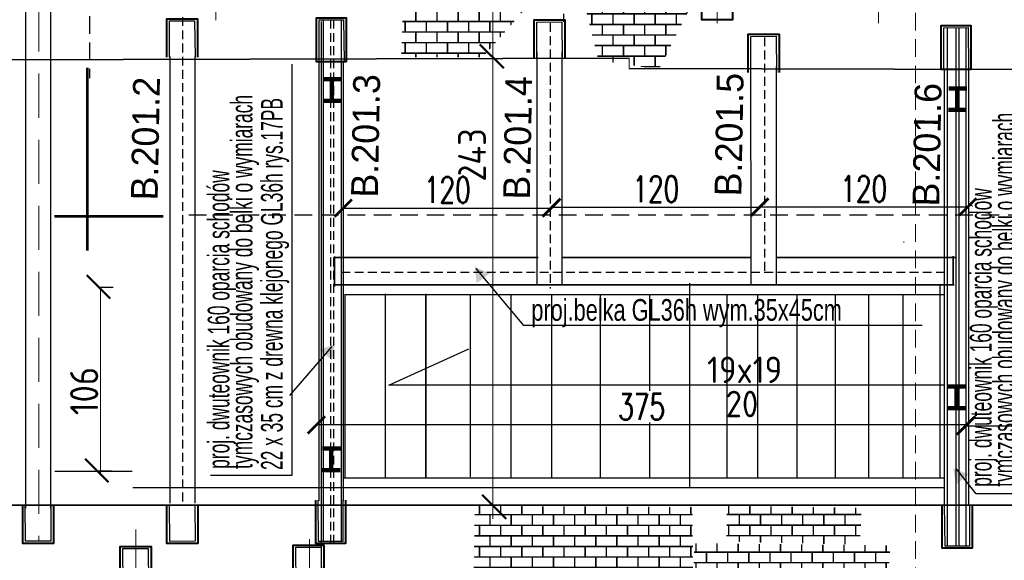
# Model space of a CAD drawing. Header units: millimetres. Extents: x 5545 to 136433, y -146986 to -36607.
# Tile 116 of 159: x 36951 to 37519, y -50603 to -50291. Entities that reach past the tile are written whole.
import ezdxf

# ---------------------------------------------------------------- set-up
doc = ezdxf.new("R2010")
doc.units = ezdxf.units.MM
doc.header["$LTSCALE"] = 8
doc.linetypes.add('VERDECKT', pattern=[9.525, 6.35, -3.175])
for name, color, linetype in [('5 WYMIAROWANIE', 253, 'Continuous'), ('Arc_opisy', 18, 'Continuous'), ('WYMIARY', 9, 'Continuous')]:
    doc.layers.add(name, color=color, linetype=linetype)
doc.layers.add('cegły_Nr_Pióra__61', color=7, linetype='Continuous', lineweight=20, true_color=0x6a6a6a)
doc.layers.add('Standard', color=7, linetype='Continuous', lineweight=25)
doc.styles.add('c20', font='simplex.shx', dxfattribs={"width": 0.7})
doc.styles.add('ISOCP', font='ISOCP.SHX')
doc.styles.add('TXT50', font='bikroms.shx', dxfattribs={"width": 0.75, "height": 10})
doc.dimstyles.new('Kopia c20_50.1', dxfattribs={"dimscale": 0.5, "dimtxt": 30, "dimasz": 20, "dimexe": 1.25, "dimexo": 0.625, "dimgap": 6, "dimtad": 1, "dimdec": 1, "dimrnd": 0.5, "dimtxsty": 'c20', "dimblk": 'ARCHTICK', "dimcen": 0, "dimse1": 1, "dimse2": 1, "dimclrt": 256, "dimadec": 0, "dimazin": 0, "dimtfac": 1, "dimtdec": 1, "dimtix": 1, "dimtmove": 1, "dimatfit": 3, "dimldrblk": 'ARCHTICK', "dimfxl": 1, "dimtfill": 1, "dimtfillclr": 2, "dimarcsym": 0})

# ---------------------------------------------------------------- blocks, each defined once
blk = doc.blocks.new('_ArchTick')
at = {"color": 0, "linetype": 'ByBlock', "const_width": 0.15}
blk.add_lwpolyline([(-0.5, -0.5), (0.5, 0.5)], dxfattribs=at)
blk = doc.blocks.new('G$C4B7E9865')
at = {"layer": 'Arc_opisy', "color": 250, "lineweight": 25, "ltscale": 0.1}
blk.add_line((543.95, 5.53), (5.53, 5.53), dxfattribs=at)
at = {"layer": 'Arc_opisy', "color": 250, "lineweight": 25, "xscale": 10, "yscale": 10, "zscale": 10, "rotation": 180}
blk.add_blockref('_ArchTick', (5.53, 5.53), dxfattribs=at)
at = {"layer": 'Arc_opisy', "color": 250, "lineweight": 25, "xscale": 10, "yscale": 10, "zscale": 10}
blk.add_blockref('_ArchTick', (543.95, 5.53), dxfattribs=at)
at = {"layer": 'Arc_opisy', "lineweight": 25, "ltscale": 0.1, "insert": (274.74, 17.46), "char_height": 15, "attachment_point": 5, "style": 'c20', "bg_fill": 3, "box_fill_scale": 1.1, "bg_fill_color": 256, "bg_fill_true_color": 13158600, "bg_fill_transparency": 0}
blk.add_mtext('540', dxfattribs=at)
blk = doc.blocks.new('G$C6FC5BDFB')
at = {"layer": 'Arc_opisy', "color": 250, "lineweight": 40, "ltscale": 0.5}
blk.add_lwpolyline([(0, 25.37), (17.18, 25.37), (17.18, 0), (0, 0)], close=True, dxfattribs=at)
at = {"layer": 'Arc_opisy', "color": 250, "lineweight": 25, "ltscale": 0.5}
blk.add_lwpolyline([(1.31, 25.28), (15.64, 25.28), (15.69, 1.25), (1.61, 1.16)], close=True, dxfattribs=at)
blk = doc.blocks.new('G$C073F9CCE')
at = {"layer": 'Arc_opisy', "color": 250, "lineweight": 25, "ltscale": 0.5}
blk.add_blockref('G$C6FC5BDFB', (0, 0), dxfattribs=at)
blk = doc.blocks.new('G$CDDD254CC')
at = {"layer": 'Arc_opisy', "color": 250, "lineweight": 25, "ltscale": 0.5, "rotation": 180}
blk.add_blockref('G$C073F9CCE', (17.18, 25.37), dxfattribs=at)
blk = doc.blocks.new('*D23697')
at = {"layer": 'Arc_opisy', "color": 0, "lineweight": -2, "ltscale": 0.1}
blk.add_line((37497.09, -50524.58), (37122.09, -50524.58), dxfattribs=at)
at = {"layer": 'Defpoints', "color": 0, "lineweight": 25, "ltscale": 0.1}
for p in [(37122.09, -50524.58), (37122.09, -50565.65), (37497.09, -50565.65)]:
    blk.add_point(p, dxfattribs=at)
at = {"layer": 'Arc_opisy', "color": 0, "linetype": 'ByBlock', "lineweight": -2, "ltscale": 0.1, "xscale": 10, "yscale": 10, "zscale": 10, "rotation": 180}
blk.add_blockref('_ArchTick', (37122.09, -50524.58), dxfattribs=at)
at = {"layer": 'Arc_opisy', "color": 0, "linetype": 'ByBlock', "lineweight": -2, "ltscale": 0.1, "xscale": 10, "yscale": 10, "zscale": 10}
blk.add_blockref('_ArchTick', (37497.09, -50524.58), dxfattribs=at)
at = {"layer": 'Arc_opisy', "lineweight": 25, "ltscale": 0.1, "insert": (37309.59, -50514.08), "char_height": 15, "attachment_point": 5, "style": 'c20', "bg_fill": 3, "box_fill_scale": 1.1, "bg_fill_color": 256, "bg_fill_true_color": 13158600, "bg_fill_transparency": 0}
blk.add_mtext('375', dxfattribs=at)
blk = doc.blocks.new('*D23794')
at = {"layer": 'Arc_opisy', "color": 0, "lineweight": -2, "ltscale": 0.1}
blk.add_line((37137.54, -50399.48), (37257.54, -50399.48), dxfattribs=at)
at = {"layer": 'Defpoints', "color": 0}
for p in [(37257.54, -50399.48), (37137.54, -50411.43), (37257.54, -50411.43)]:
    blk.add_point(p, dxfattribs=at)
at = {"layer": 'Arc_opisy', "color": 0, "linetype": 'ByBlock', "lineweight": -2, "xscale": 10, "yscale": 10, "zscale": 10, "rotation": 180}
blk.add_blockref('_ArchTick', (37137.54, -50399.48), dxfattribs=at)
at = {"layer": 'Arc_opisy', "color": 0, "linetype": 'ByBlock', "lineweight": -2, "xscale": 10, "yscale": 10, "zscale": 10}
blk.add_blockref('_ArchTick', (37257.54, -50399.48), dxfattribs=at)
at = {"layer": 'Arc_opisy', "lineweight": 25, "ltscale": 0.1, "insert": (37197.54, -50388.98), "char_height": 15, "attachment_point": 5, "style": 'c20', "bg_fill": 3, "box_fill_scale": 1.1, "bg_fill_color": 256, "bg_fill_true_color": 13158600, "bg_fill_transparency": 0}
blk.add_mtext('120', dxfattribs=at)
blk = doc.blocks.new('*D23798')
at = {"layer": 'Arc_opisy', "color": 0, "lineweight": -2, "ltscale": 0.1}
blk.add_line((37257.78, -50399), (37377.78, -50399), dxfattribs=at)
at = {"layer": 'Defpoints', "color": 0, "lineweight": 25, "ltscale": 0.1}
for p in [(37377.78, -50399), (37257.78, -50410.95), (37377.78, -50410.95)]:
    blk.add_point(p, dxfattribs=at)
at = {"layer": 'Arc_opisy', "color": 0, "linetype": 'ByBlock', "lineweight": -2, "ltscale": 0.1, "xscale": 10, "yscale": 10, "zscale": 10, "rotation": 180}
blk.add_blockref('_ArchTick', (37257.78, -50399), dxfattribs=at)
at = {"layer": 'Arc_opisy', "color": 0, "linetype": 'ByBlock', "lineweight": -2, "ltscale": 0.1, "xscale": 10, "yscale": 10, "zscale": 10}
blk.add_blockref('_ArchTick', (37377.78, -50399), dxfattribs=at)
at = {"layer": 'Arc_opisy', "lineweight": 25, "ltscale": 0.1, "insert": (37317.78, -50388.5), "char_height": 15, "attachment_point": 5, "style": 'c20', "bg_fill": 3, "box_fill_scale": 1.1, "bg_fill_color": 256, "bg_fill_true_color": 13158600, "bg_fill_transparency": 0}
blk.add_mtext('120', dxfattribs=at)
blk = doc.blocks.new('*D23802')
at = {"layer": 'Arc_opisy', "color": 0, "lineweight": -2, "ltscale": 0.1}
blk.add_line((37377.7, -50398.88), (37497.7, -50398.88), dxfattribs=at)
at = {"layer": 'Defpoints', "color": 0, "lineweight": 25, "ltscale": 0.1}
for p in [(37497.7, -50398.88), (37377.7, -50410.83), (37497.7, -50410.83)]:
    blk.add_point(p, dxfattribs=at)
at = {"layer": 'Arc_opisy', "color": 0, "linetype": 'ByBlock', "lineweight": -2, "ltscale": 0.1, "xscale": 10, "yscale": 10, "zscale": 10, "rotation": 180}
blk.add_blockref('_ArchTick', (37377.7, -50398.88), dxfattribs=at)
at = {"layer": 'Arc_opisy', "color": 0, "linetype": 'ByBlock', "lineweight": -2, "ltscale": 0.1, "xscale": 10, "yscale": 10, "zscale": 10}
blk.add_blockref('_ArchTick', (37497.7, -50398.88), dxfattribs=at)
at = {"layer": 'Arc_opisy', "lineweight": 25, "ltscale": 0.1, "insert": (37437.7, -50388.38), "char_height": 15, "attachment_point": 5, "style": 'c20', "bg_fill": 3, "box_fill_scale": 1.1, "bg_fill_color": 256, "bg_fill_true_color": 13158600, "bg_fill_transparency": 0}
blk.add_mtext('120', dxfattribs=at)
blk = doc.blocks.new('G$C2D5568B3')
at = {"layer": '5 WYMIAROWANIE', "lineweight": 15}
blk.add_hatch(color=7, dxfattribs=at).paths.add_polyline_path([(4.67, 8.25), (0, 0), (9.48, 0.08)])
blk = doc.blocks.new('G$CB5EE3834')
at = {"layer": 'Arc_opisy', "lineweight": 25, "ltscale": 0.2}
blk.add_blockref('G$C2D5568B3', (0, 0), dxfattribs=at)
blk = doc.blocks.new('G$C1A704194')
at = {"layer": 'Arc_opisy', "lineweight": 25, "ltscale": 0.2, "rotation": 43.91907581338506}
blk.add_blockref('G$CB5EE3834', (2.36, 0), dxfattribs=at)

msp = doc.modelspace()

# ---------------------------------------------------------------- hatches: boundary and pattern name
at = {"layer": 'Standard', "lineweight": 20, "ltscale": 0.5}
h = msp.add_hatch(dxfattribs=at)
h.set_pattern_fill('AR-B816C', color=250, scale=0.03, style=0)
h.paths.add_polyline_path([(37217.862, -50312.382), (37256.114, -50269.039), (37172.375, -50268.491), (37170.98, -50312.438)])
h = msp.add_hatch(dxfattribs=at)
h.set_pattern_fill('AR-B816C', color=250, scale=0.03, style=0)
h.set_pattern_definition([(0, (101.515, -1.713), (6.096, 6.096), [11.90625, -0.28575]), (0, (95.419, -1.427), (6.096, 6.096), [11.90625, -0.28575]), (90, (101.515, -1.713), (-6.096, 6.096), [-6.38175, 5.81025]), (90, (101.229, -1.713), (-6.096, 6.096), [-6.38175, 5.81025])])
h.paths.add_polyline_path([(37319.583, -50319.348), (37344.125, -50270.751), (37273.89, -50270.204), (37284.666, -50314.15)])
h = msp.add_hatch(dxfattribs=at)
h.set_pattern_fill('AR-B816C', color=250, scale=0.03, style=0)
h.set_pattern_definition([(0, (115.973, -302.855), (6.096, 6.096), [11.90625, -0.28575]), (0, (109.877, -302.5695), (6.096, 6.096), [11.90625, -0.28575]), (90, (115.973, -302.855), (-6.096, 6.096), [-6.38175, 5.81025]), (90, (115.6875, -302.855), (-6.096, 6.096), [-6.38175, 5.81025])])
h.paths.add_polyline_path([(37339.105, -50613.231), (37338.973, -50572.102), (37213.411, -50571.347), (37212.777, -50612.808)])
h = msp.add_hatch(dxfattribs=at)
h.set_pattern_fill('AR-B816C', color=250, scale=0.03, style=0)
h.set_pattern_definition([(0, (186.581, -302.7374), (6.096, 6.096), [11.90625, -0.28575]), (0, (180.485, -302.4517), (6.096, 6.096), [11.90625, -0.28575]), (90, (186.581, -302.7374), (-6.096, 6.096), [-6.38175, 5.81025]), (90, (186.2955, -302.7374), (-6.096, 6.096), [-6.38175, 5.81025])])
h.paths.add_polyline_path([(37435.456, -50593.617), (37436.437, -50572.43), (37358.956, -50571.229), (37358.451, -50591.927)])
h = msp.add_hatch(dxfattribs=at)
h.set_pattern_fill('AR-B816C', color=250, scale=0.03, style=0)
h.set_pattern_definition([(0, (167.659, -324.4534), (6.096, 6.096), [11.90625, -0.28575]), (0, (161.563, -324.168), (6.096, 6.096), [11.90625, -0.28575]), (90, (167.659, -324.4534), (-6.096, 6.096), [-6.38175, 5.81025]), (90, (167.3733, -324.4534), (-6.096, 6.096), [-6.38175, 5.81025])])
h.paths.add_polyline_path([(37451.889, -50612.111), (37452.946, -50594.146), (37340.034, -50592.945), (37339.529, -50611.054)])

# ---------------------------------------------------------------- linework, layer by layer
at = {"color": 250, "linetype": 'ByBlock', "lineweight": 50}
for p, q in [((37230.132, -50318.826), (37216.364, -50305.057)), ((36989.636, -50438.182), (37003.155, -50451.7)), ((36988.685, -50544.133), (37002.204, -50557.652)), ((37231.441, -50578.693), (37217.672, -50564.925))]:
    msp.add_line(p, q, dxfattribs=at)
at = {"layer": 'Arc_opisy', "color": 250, "linetype": 'VERDECKT', "lineweight": 20, "ltscale": 0.2}
msp.add_line((37467.541, -51257.174), (37467.541, -49593.963), dxfattribs=at)
at = {"layer": 'Arc_opisy', "color": 250, "linetype": 'VERDECKT', "lineweight": 20, "ltscale": 0.5}
for p, q in [((36962.019, -49826.645), (36962.019, -50591.743)), ((37064.028, -49827.223), (37064.028, -50291.062)), ((37353.097, -49825.485), (37353.097, -50292.732)), ((37446.237, -49825.584), (37446.237, -50292.831)), ((37017.842, -50584.99), (37017.842, -51063.997)), ((37118.068, -50590.529), (37118.068, -51061.462))]:
    msp.add_line(p, q, dxfattribs=at)
at = {"layer": 'Arc_opisy', "color": 250, "lineweight": 20, "ltscale": 0.5}
msp.add_line((37223.834, -49826.273), (37223.834, -50578.693), dxfattribs=at)
at = {"layer": 'Arc_opisy', "color": 250, "linetype": 'VERDECKT', "lineweight": 25, "ltscale": 0.2}
for p, q in [((36991.166, -50090.626), (36991.166, -50324.523)), ((37264.821, -50292.046), (37264.821, -50287.382)), ((37048.474, -50403.405), (38244.424, -50403.405))]:
    msp.add_line(p, q, dxfattribs=at)
at = {"layer": 'Arc_opisy', "color": 250, "linetype": 'VERDECKT', "lineweight": 25, "ltscale": 0.1}
for p, q in [((37044.76, -50289.342), (37044.76, -50569.708)), ((37256.881, -50292.796), (37256.881, -50445.835)), ((37380.476, -50301.011), (37380.476, -50436.804)), ((37136.502, -50436.496), (37486.586, -50436.496))]:
    msp.add_line(p, q, dxfattribs=at)
at = {"layer": 'Arc_opisy', "lineweight": 25, "ltscale": 0.1}
msp.add_line((37485.872, -50295.451), (37485.872, -50594.601), dxfattribs=at)
at = {"layer": 'Arc_opisy', "color": 250, "lineweight": 25, "ltscale": 0.1}
for p, q in [((37108.149, -50553.582), (37108.149, -50316.568)), ((37241.636, -50467.22), (37214.232, -50434.277)), ((37471.362, -50467.22), (37241.636, -50467.22)), ((37060.957, -50553.582), (37108.149, -50553.582))]:
    msp.add_line(p, q, dxfattribs=at)
at = {"layer": 'Arc_opisy', "color": 250, "lineweight": 25, "ltscale": 0.5}
msp.add_line((36955.386, -50325.164), (36955.332, -50325.164), dxfattribs=at)
at = {"layer": 'Arc_opisy', "lineweight": 158, "ltscale": 0.1}
for p, q in [((37125.809, -50325.134), (37136.232, -50325.134)), ((37130.899, -50325.236), (37130.899, -50337.489)), ((37486.713, -50330.422), (37497.135, -50330.422)), ((37491.645, -50330.523), (37491.645, -50342.776)), ((37125.967, -50337.59), (37136.186, -50337.59)), ((37486.56, -50342.878), (37496.932, -50342.878))]:
    msp.add_line(p, q, dxfattribs=at)
at = {"layer": 'Arc_opisy', "color": 250, "lineweight": 35, "ltscale": 0.1}
for p, q in [((37132.397, -50444.778), (37132.397, -50427.483)), ((37489.284, -50427.202), (37489.284, -50443.928))]:
    msp.add_line(p, q, dxfattribs=at)
at = {"layer": 'Arc_opisy', "color": 250, "lineweight": 40, "ltscale": 0.5}
for points in [[(37361.979, -50268.285), (37361.979, -50290.905), (37344.279, -50290.905), (37344.279, -50268.283)], [(37035.747, -50312.467), (37035.747, -50290.268), (37053.446, -50290.268), (37053.446, -50312.467)], [(37247.543, -50313.128), (37247.543, -50290.928), (37265.243, -50290.928), (37265.243, -50313.128)], [(37371.139, -50321.343), (37371.139, -50299.144), (37388.838, -50299.144), (37388.838, -50321.343)], [(36970.397, -50571.015), (36970.397, -50592.949), (36952.697, -50592.949), (36952.697, -50571.013)], [(37053.567, -50571.068), (37053.567, -50593.002), (37035.868, -50593.002), (37035.868, -50571.066)], [(37500.161, -50570.757), (37500.161, -50595.769), (37482.977, -50595.769), (37482.977, -50570.757)], [(37008.946, -50616.717), (37008.946, -50594.692), (37026.645, -50594.692), (37026.645, -50616.717)], [(37108.711, -50617.418), (37108.711, -50593.929), (37126.41, -50593.929), (37126.41, -50617.418)]]:
    msp.add_lwpolyline(points, dxfattribs=at)
at = {"layer": 'Arc_opisy', "color": 250, "lineweight": 25, "ltscale": 0.5}
for points in [[(37037.332, -50312.463), (37037.282, -50291.556), (37051.786, -50291.463), (37052.067, -50312.463)], [(37249.129, -50313.124), (37249.079, -50292.216), (37263.583, -50292.123), (37263.864, -50313.124)], [(37372.725, -50443.708), (37372.674, -50300.432), (37387.178, -50300.339), (37387.459, -50321.339)], [(36968.813, -50570.462), (36968.861, -50591.661), (36954.357, -50591.754), (36954.096, -50571.013)], [(37051.984, -50570.515), (37052.031, -50591.714), (37037.528, -50591.808), (37037.266, -50571.066)], [(37498.617, -50570.757), (37498.67, -50594.518), (37484.589, -50594.609), (37484.288, -50570.757)], [(37010.531, -50616.696), (37010.482, -50595.98), (37024.985, -50595.887), (37025.266, -50616.684)], [(37110.296, -50617.418), (37110.247, -50595.217), (37124.75, -50595.123), (37125.031, -50617.418)]]:
    msp.add_lwpolyline(points, dxfattribs=at)
at = {"layer": 'Arc_opisy', "color": 250, "lineweight": 35, "ltscale": 0.5}
for points in [[(37132.61, -50427.97), (37249.929, -50427.97)], [(37263.74, -50427.97), (37361.461, -50427.97)], [(37263.74, -50427.97), (37284.836, -50427.97)], [(37305.242, -50427.97), (37372.88, -50427.97)], [(37387.388, -50427.97), (37490.352, -50427.97)]]:
    msp.add_lwpolyline(points, dxfattribs=at)
at = {"layer": 'Standard', "color": 250, "lineweight": 25, "ltscale": 2}
for p, q in [((36954.385, -50572.587), (36954.385, -49844.929)), ((36968.805, -50572.605), (36968.805, -49844.929)), ((36968.805, -50572.605), (36968.805, -49844.929)), ((36954.385, -50572.587), (36954.385, -49848.723)), ((37125.057, -51041.041), (37125.057, -50291.886)), ((37125.057, -51041.041), (37125.057, -50291.886)), ((37037.65, -50569.708), (37037.65, -50312.113)), ((37037.65, -50569.708), (37037.65, -50312.113)), ((37052.07, -50569.708), (37052.07, -50312.08)), ((37052.07, -50569.708), (37052.07, -50312.08)), ((37249.373, -50443.708), (37249.373, -50309.666)), ((37249.373, -50443.708), (37249.373, -50309.666)), ((37263.793, -50443.708), (37263.793, -50309.632)), ((37263.793, -50443.708), (37263.793, -50309.632)), ((37387.388, -50443.708), (37387.388, -50317.848)), ((37387.388, -50443.708), (37387.388, -50317.848)), ((37484.377, -50570.975), (37484.377, -50319.64)), ((37484.377, -50570.975), (37484.377, -50319.64)), ((37460.662, -50419.028), (37460.977, -50419.028)), ((37460.662, -50419.028), (37460.977, -50419.028)), ((37004.807, -50445.328), (36997.108, -50445.328)), ((37387.388, -50449.621), (37387.388, -50449.293)), ((37387.388, -50449.621), (37387.388, -50449.293)), ((36971.167, -50551.28), (37015.687, -50551.28)), ((37003.856, -50551.28), (36996.157, -50551.28))]:
    msp.add_line(p, q, dxfattribs=at)
at = {"layer": 'Standard', "color": 250, "lineweight": 35}
for p, q in [((37302.351, -50313.08), (36927.007, -50313.944)), ((37302.351, -50313.08), (36927.007, -50313.944)), ((37302.351, -50319.064), (38036.134, -50320.701)), ((37302.351, -50319.064), (38036.134, -50320.701)), ((37132.254, -50443.708), (37489.782, -50443.708)), ((37132.254, -50443.708), (37489.782, -50443.708)), ((38036.134, -50571.037), (36700.421, -50570.887)), ((38036.134, -50571.037), (36700.421, -50570.887))]:
    msp.add_line(p, q, dxfattribs=at)
at = {"layer": 'Standard', "color": 250, "lineweight": 20, "ltscale": 0.5}
msp.add_line((37302.351, -50319.064), (37302.351, -50313.08), dxfattribs=at)
at = {"layer": 'Standard', "color": 250, "lineweight": 53}
for p, q in [((36989.813, -50318.669), (36989.813, -50423.994)), ((36970.971, -50404.185), (37033.684, -50404.185))]:
    msp.add_line(p, q, dxfattribs=at)
at = {"layer": 'Standard', "color": 250, "lineweight": 25}
for p, q in [((37337.197, -50442.869), (37337.197, -50561.162)), ((37337.197, -50442.869), (37337.197, -50561.162)), ((37138.621, -50449.293), (37484.377, -50449.293)), ((37138.621, -50449.293), (37484.377, -50449.293)), ((37184.987, -50449.138), (37184.987, -50555.252)), ((37184.987, -50449.138), (37184.987, -50555.252)), ((37210.748, -50449.293), (37210.748, -50554.642)), ((37210.748, -50449.293), (37210.748, -50554.642)), ((37234.079, -50449.293), (37234.079, -50555.557)), ((37234.079, -50449.293), (37234.079, -50555.557)), ((37257.559, -50449.293), (37257.559, -50555.252)), ((37257.559, -50449.293), (37257.559, -50555.252)), ((37285.745, -50449.293), (37285.745, -50555.252)), ((37285.745, -50449.293), (37285.745, -50555.252)), ((37314.113, -50449.293), (37314.113, -50555.252)), ((37314.113, -50449.293), (37314.113, -50555.252)), ((37358.795, -50449.293), (37358.795, -50555.252)), ((37358.795, -50449.293), (37358.795, -50555.252)), ((37376.48, -50449.293), (37376.48, -50555.252)), ((37376.48, -50449.293), (37376.48, -50555.252)), ((37399.045, -50449.293), (37399.045, -50555.252)), ((37399.045, -50449.293), (37399.045, -50555.252)), ((37421.304, -50449.293), (37421.304, -50555.252)), ((37421.304, -50449.293), (37421.304, -50555.252)), ((37440.514, -50449.293), (37440.514, -50554.947)), ((37440.514, -50449.293), (37440.514, -50554.947)), ((37460.335, -50449.293), (37460.335, -50555.252)), ((37460.335, -50449.293), (37460.335, -50555.252)), ((37163.894, -50501.669), (37209.938, -50480.629)), ((37163.894, -50501.669), (37209.938, -50480.629)), ((37483.852, -50501.669), (37163.894, -50501.669)), ((37483.852, -50501.669), (37163.894, -50501.669)), ((37484.539, -50555.252), (37137.244, -50555.252)), ((37484.539, -50555.252), (37137.244, -50555.252)), ((37484.297, -50560.873), (37016.118, -50560.873)), ((37484.297, -50560.873), (37137.244, -50560.873))]:
    msp.add_line(p, q, dxfattribs=at)
at = {"layer": 'Standard', "color": 250, "lineweight": 20}
msp.add_line((36997.48, -50444.846), (36997.48, -50552.789), dxfattribs=at)

# ---------------------------------------------------------------- block references
at = {"layer": 'Arc_opisy', "color": 250, "lineweight": 25, "ltscale": 0.5}
for p in [(37122.107, -50315.072), (37482.314, -50319.586)]:
    msp.add_blockref('G$CDDD254CC', p, dxfattribs=at)
at = {"layer": 'Arc_opisy', "lineweight": 25, "ltscale": 0.2}
for p, rotation in [((37214.839, -50431.523), 231.8196638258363), ((37123.479, -50478.985), 276.4517987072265)]:
    msp.add_blockref('G$C1A704194', p, dxfattribs=dict(at, rotation=rotation))
at = {"layer": 'Arc_opisy', "color": 250, "lineweight": 25, "ltscale": 0.1}
msp.add_blockref('G$C4B7E9865', (37490.817, -50530.771), dxfattribs=at)

# ---------------------------------------------------------------- texts
at = {"layer": 'Arc_opisy', "linetype": 'Continuous', "lineweight": 25, "ltscale": 0.1, "style": 'TXT50', "width": 0.6}
for s, p in [('tymczasowych obudowany do belki o wymiarach', (37085.171, -50549.947)), ('22 x 35 cm z drewna klejonego GL36h rys.17PB', (37102.588, -50550.63)), ('proj. dwuteownik 160 oparcia schodów', (37071.854, -50549.947))]:
    msp.add_text(s, height=12.5, rotation=90, dxfattribs=at).set_placement(p)
at = {"layer": 'Arc_opisy', "linetype": 'Continuous', "lineweight": 25, "ltscale": 0.1, "style": 'TXT50', "width": 0.75}
msp.add_text('proj.belka GL36h wym.35x45cm', height=12.5, dxfattribs=at).set_placement((37246.009, -50464.511))
at = {"layer": 'cegły_Nr_Pióra__61', "color": 250, "lineweight": 25, "ltscale": 50, "insert": (37133.085, -50868.389), "char_height": 10.3, "width": 280.32086, "attachment_point": 1, "rotation": 90.20629, "style": 'TXT50'}
msp.add_mtext('{\\C0;istn.ściana z cegły pełnej ceramicznej. \\P}', dxfattribs=at)
at = {"layer": 'Standard', "color": 250, "linetype": 'Continuous', "lineweight": 25, "style": 'ISOCP'}
for s, height, p in [('243', 16.05, (37219.823, -50384.309)), ('106', 16.2318, (36996.218, -50518.958))]:
    msp.add_text(s, height=height, rotation=90, dxfattribs=at).set_placement(p)
for s, p in [('19x19', (37347.362, -50500.46)), ('19x19', (37347.362, -50500.46)), ('20', (37358.094, -50520.171))]:
    msp.add_text(s, height=15.277, dxfattribs=at).set_placement(p)
at = {"layer": 'WYMIARY', "color": 250, "char_height": 15.45, "attachment_point": 1, "rotation": 88.91764}
for s, insert in [('B.201.2', (37015.027, -50394.88)), ('B.201.3', (37142.003, -50393.273)), ('B.201.4', (37229.717, -50394.41)), ('B.201.5', (37351.651, -50392.553)), ('B.201.6', (37465.787, -50398.375))]:
    msp.add_mtext_dynamic_manual_height_columns(s, width=1617.92511, gutter_width=12.5, heights=[0], dxfattribs=dict(at, insert=insert)).dxf.set("width", 1666.46286)

# ---------------------------------------------------------------- next in the draw order: linework, layer by layer
at = {"layer": 'Arc_opisy', "lineweight": 25, "ltscale": 0.1}
for p, q in [((37490.829, -50295.425), (37490.829, -50594.569)), ((37492.605, -50295.413), (37492.605, -50594.557)), ((37496.659, -50295.385), (37496.659, -50594.531))]:
    msp.add_line(p, q, dxfattribs=at)
at = {"layer": 'Arc_opisy', "lineweight": 158, "ltscale": 0.1}
for p, q in [((37486.214, -50502.429), (37496.637, -50502.429)), ((37491.146, -50502.531), (37491.146, -50514.783)), ((37486.062, -50514.885), (37496.433, -50514.885))]:
    msp.add_line(p, q, dxfattribs=at)
at = {"layer": 'Standard', "color": 250, "lineweight": 25, "ltscale": 2}
msp.add_line((37498.377, -50570.977), (37498.377, -50319.782), dxfattribs=at)
msp.add_line((37498.377, -50570.977), (37498.377, -50319.782), dxfattribs=at)

# ---------------------------------------------------------------- next in the draw order: texts
at = {"layer": 'Arc_opisy', "linetype": 'Continuous', "lineweight": 25, "ltscale": 0.1, "style": 'TXT50', "width": 0.6}
msp.add_text('tymczasowych obudowany do belki o wymiarach', height=12.5, rotation=90, dxfattribs=at).set_placement((37524.761, -50560.278))

# ---------------------------------------------------------------- next in the draw order: dimensions: what is measured, and where the dimension line sits
at = {"layer": 'Arc_opisy', "color": 250, "lineweight": 25, "ltscale": 0.1}
dim = msp.add_linear_dim(base=(37122.09, -50524.583), p1=(37497.09, -50565.654), p2=(37122.09, -50565.654), dimstyle='Kopia c20_50.1', dxfattribs=at)
dim.commit()
dim.dimension.update_dxf_attribs({"geometry": '*D23697', "text_midpoint": (37309.59, -50514.083)})

# ---------------------------------------------------------------- next in the draw order: linework, layer by layer
at = {"layer": 'Arc_opisy', "lineweight": 25, "ltscale": 0.1}
for p, q in [((37125.972, -50290.938), (37125.972, -50591.217)), ((37136.275, -50290.871), (37136.275, -50592.141))]:
    msp.add_line(p, q, dxfattribs=at)
at = {"layer": 'Arc_opisy', "linetype": 'VERDECKT', "lineweight": 25, "ltscale": 0.1}
for p, q in [((37130.083, -50290.911), (37130.083, -50592.347)), ((37131.859, -50290.9), (37131.859, -50592.347))]:
    msp.add_line(p, q, dxfattribs=at)
at = {"layer": 'Arc_opisy', "color": 250, "lineweight": 25, "ltscale": 0.1}
for p, q in [((37106.766, -50507.573), (37131.109, -50479.349)), ((37502.583, -50564.426), (37490.944, -50549.713)), ((37541.393, -50564.426), (37502.583, -50564.426))]:
    msp.add_line(p, q, dxfattribs=at)
at = {"layer": 'Arc_opisy', "lineweight": 158, "ltscale": 0.1}
for p, q in [((37125.531, -50538.189), (37135.954, -50538.189)), ((37130.463, -50538.291), (37130.463, -50550.544)), ((37125.378, -50550.645), (37135.75, -50550.645))]:
    msp.add_line(p, q, dxfattribs=at)
at = {"layer": 'Arc_opisy', "color": 250, "lineweight": 40, "ltscale": 0.5}
msp.add_lwpolyline([(37138.861, -50568.068), (37138.861, -50593.079), (37121.677, -50593.079), (37121.677, -50568.068)], dxfattribs=at)
at = {"layer": 'Arc_opisy', "color": 250, "lineweight": 25, "ltscale": 0.5}
msp.add_lwpolyline([(37137.317, -50568.068), (37137.37, -50591.829), (37123.289, -50591.919), (37122.988, -50568.068)], dxfattribs=at)
at = {"layer": 'Standard', "color": 250, "lineweight": 25, "ltscale": 2}
for p, q in [((37123.631, -50568.35), (37123.631, -50290.953)), ((37137.631, -50568.35), (37137.631, -50314.963)), ((37137.631, -50568.35), (37137.631, -50314.963)), ((37123.631, -50568.35), (37123.631, -50324.402))]:
    msp.add_line(p, q, dxfattribs=at)
at = {"layer": 'Standard', "color": 250, "lineweight": 25}
for p, q in [((37481.531, -50443.708), (37481.531, -50555.091)), ((37138.41, -50449.248), (37138.41, -50555.063)), ((37138.41, -50449.248), (37138.41, -50555.063)), ((37161.732, -50449.066), (37161.732, -50554.416)), ((37161.732, -50449.066), (37161.732, -50554.416)), ((37161.741, -50449.248), (37161.741, -50555.512)), ((37161.741, -50449.248), (37161.741, -50555.512)), ((37185.063, -50449.066), (37185.063, -50555.33)), ((37185.063, -50449.066), (37185.063, -50555.33))]:
    msp.add_line(p, q, dxfattribs=at)

# ---------------------------------------------------------------- next in the draw order: block references
at = {"layer": 'Arc_opisy', "lineweight": 25, "ltscale": 0.2, "rotation": 114.9863275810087}
msp.add_blockref('G$C1A704194', (37499.226, -50555.243), dxfattribs=at)

# ---------------------------------------------------------------- next in the draw order: dimensions: what is measured, and where the dimension line sits
at = {"layer": 'Arc_opisy', "color": 250, "lineweight": 25, "ltscale": 0.1}
dim = msp.add_linear_dim(base=(37257.537, -50399.478), p1=(37137.537, -50411.43), p2=(37257.537, -50411.43), dimstyle='Kopia c20_50.1', dxfattribs=at)
dim.commit()
dim.dimension.update_dxf_attribs({"geometry": '*D23794', "text_midpoint": (37197.537, -50388.978)})

# ---------------------------------------------------------------- next in the draw order: dimensions: what is measured, and where the dimension line sits
dim = msp.add_linear_dim(base=(37377.78, -50398.997), p1=(37257.78, -50410.949), p2=(37377.78, -50410.949), dimstyle='Kopia c20_50.1', dxfattribs=at)
dim.commit()
dim.dimension.update_dxf_attribs({"geometry": '*D23798', "text_midpoint": (37317.78, -50388.497)})

# ---------------------------------------------------------------- next in the draw order: dimensions: what is measured, and where the dimension line sits
dim = msp.add_linear_dim(base=(37497.699, -50398.879), p1=(37377.699, -50410.832), p2=(37497.699, -50410.832), dimstyle='Kopia c20_50.1', dxfattribs=at)
dim.commit()
dim.dimension.update_dxf_attribs({"geometry": '*D23802', "text_midpoint": (37437.699, -50388.379)})

# ---------------------------------------------------------------- next in the draw order: texts
at = {"layer": 'Arc_opisy', "linetype": 'Continuous', "lineweight": 25, "ltscale": 0.1, "style": 'TXT50', "width": 0.6}
msp.add_text('proj. dwuteownik 160 oparcia schodów', height=12.5, rotation=90, dxfattribs=at).set_placement((37511.444, -50560.278))

doc.saveas('drawing.dxf')
